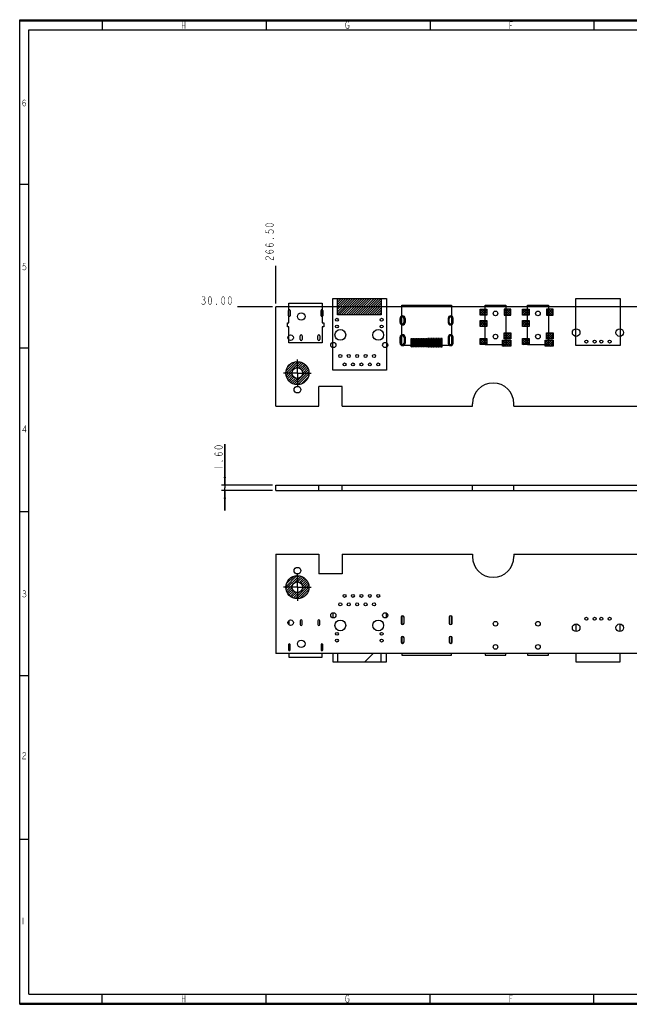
# Model space of a CAD drawing. Header units: millimetres. Extents: x 0 to 420, y 0 to 297.
# Tile 1 of 12: x 0 to 184, y 0 to 297. Entities that reach past the tile are written whole.
import ezdxf

# ---------------------------------------------------------------- set-up
doc = ezdxf.new("R2010")
doc.units = ezdxf.units.MM
doc.header["$LTSCALE"] = 23.1
doc.linetypes.add('CENTER', pattern=[0.6, 0.375, -0.075, 0.075, -0.075])
doc.layers.get('0').update_dxf_attribs({"linetype": 'CONTINUOUS'})
doc.layers.add('02___PRT_ALL_AXES', color=7, linetype='CONTINUOUS')
doc.layers.add('03___PRT_ALL_CURVES', color=7, linetype='CONTINUOUS')
doc.styles.get("Standard").update_dxf_attribs({"font": 'txt', "width": 0.8})
doc.dimstyles.new('DIMSTYLE_1', dxfattribs={"dimtxt": 2.5, "dimasz": 2.5, "dimexe": 1, "dimexo": 1, "dimtad": 1, "dimzin": 0, "dimdsep": 46, "dimtxsty": 'STANDARD', "dimblk": '_FILLED', "dimblk1": '_FILLED', "dimblk2": '_FILLED', "dimcen": 0.09, "dimadec": 0, "dimazin": 0, "dimtp": 0.01, "dimtm": 0.01, "dimtfac": 1, "dimtofl": 0, "dimtmove": 0, "dimatfit": 3, "dimldrblk": '_FILLED', "dimfxl": 1, "dimtolj": 1, "dimtzin": 0, "dimarcsym": 0})
doc.dimstyles.new('DIMSTYLE_2', dxfattribs={"dimtxt": 2.5, "dimasz": 2.5, "dimexe": 1, "dimexo": 1, "dimtad": 0, "dimtih": 1, "dimtoh": 1, "dimzin": 0, "dimdsep": 46, "dimtxsty": 'STANDARD', "dimblk": '_FILLED', "dimblk1": '_FILLED', "dimblk2": '_FILLED', "dimcen": 0.09, "dimadec": 0, "dimazin": 0, "dimtp": 0.01, "dimtm": 0.01, "dimtfac": 1, "dimtofl": 0, "dimtmove": 0, "dimatfit": 3, "dimldrblk": '_FILLED', "dimfxl": 1, "dimtolj": 1, "dimtzin": 0, "dimarcsym": 0})

# ---------------------------------------------------------------- blocks, each defined once
blk = doc.blocks.new('_FILLED')
at = {"color": 0, "linetype": 'BYBLOCK'}
blk.add_solid([(0, 0), (-1, 0.14), (-1, -0.14)], dxfattribs=at)
blk = doc.blocks.new('*D0')
at = {"color": 2, "linetype": 'CONTINUOUS'}
for p, q in [((61.81, 156.58), (61.81, 169)), ((61.81, 169), (61.81, 155.78)), ((76.17, 156.58), (60.81, 156.58)), ((76.17, 154.98), (60.81, 154.98)), ((61.81, 148.98), (61.81, 155.78)), ((61.81, 154.98), (61.81, 148.98))]:
    blk.add_line(p, q, dxfattribs=at)
at = {"color": 2, "linetype": 'CONTINUOUS', "xscale": 2.5, "yscale": 2.5, "zscale": 2.5}
for p, rotation in [((61.81, 156.58), 270), ((61.81, 154.98), 90)]:
    blk.add_blockref('_FILLED', p, dxfattribs=dict(at, rotation=rotation))
blk = doc.blocks.new('*D3')
at = {"color": 2, "linetype": 'CONTINUOUS'}
blk.add_line((77.17, 211.4), (77.17, 222.79), dxfattribs=at)
blk = doc.blocks.new('*D14')
at = {"color": 2, "linetype": 'CONTINUOUS'}
blk.add_line((76.17, 210.4), (65.58, 210.4), dxfattribs=at)

msp = doc.modelspace()

# ---------------------------------------------------------------- linework, layer by layer
at = {"color": 7, "linetype": 'CONTINUOUS', "true_color": 0xf5f5f5}
for p, q in [((0, 0), (0, 297)), ((0, 297), (420, 297)), ((0.038, 0.358), (0.038, 296.671)), ((0.038, 296.671), (419.978, 296.671)), ((24.894, 296.671), (24.894, 293.928)), ((74.279, 296.671), (74.279, 293.928)), ((123.665, 296.671), (123.665, 293.928)), ((173.05, 296.671), (173.05, 293.928)), ((2.782, 3.102), (2.782, 293.928)), ((2.782, 293.928), (417.234, 293.928)), ((2.782, 247.286), (0.038, 247.286)), ((2.782, 197.9), (0.038, 197.9)), ((2.782, 148.515), (0.038, 148.515)), ((2.782, 99.129), (0.038, 99.129)), ((2.782, 49.743), (0.038, 49.743)), ((2.782, 3.102), (417.234, 3.102)), ((24.894, 0.358), (24.894, 3.102)), ((74.279, 0.358), (74.279, 3.102)), ((123.665, 0.358), (123.665, 3.102)), ((173.05, 0.358), (173.05, 3.102)), ((0, 0), (420, 0)), ((0.038, 0.358), (419.978, 0.358))]:
    msp.add_line(p, q, dxfattribs=at)
at = {"color": 4, "linetype": 'CONTINUOUS'}
for p, q in [((95.713, 208.003), (95.713, 212.903)), ((95.713, 212.903), (108.933, 212.903)), ((108.933, 212.903), (108.933, 208.003)), ((108.933, 208.003), (95.713, 208.003)), ((138.773, 207.903), (138.773, 209.703)), ((138.773, 209.703), (140.773, 209.703)), ((140.773, 207.903), (138.773, 207.903)), ((140.773, 209.703), (140.773, 207.903)), ((145.973, 209.703), (145.973, 207.903)), ((147.973, 209.703), (145.973, 209.703)), ((145.973, 207.903), (147.973, 207.903)), ((147.973, 207.903), (147.973, 209.703)), ((151.553, 207.903), (151.553, 209.703)), ((151.553, 209.703), (153.553, 209.703)), ((153.553, 207.903), (151.553, 207.903)), ((153.553, 209.703), (153.553, 207.903)), ((158.753, 209.703), (158.753, 207.903)), ((160.753, 209.703), (158.753, 209.703)), ((158.753, 207.903), (160.753, 207.903)), ((160.753, 207.903), (160.753, 209.703)), ((114.623, 205.693), (114.623, 206.893)), ((114.923, 205.693), (114.923, 206.893)), ((115.823, 205.693), (115.823, 206.893)), ((116.123, 206.893), (116.123, 205.693)), ((129.123, 206.893), (129.123, 205.693)), ((129.423, 205.693), (129.423, 206.893)), ((130.323, 206.893), (130.323, 205.693)), ((130.623, 205.693), (130.623, 206.893)), ((138.773, 204.503), (138.773, 206.303)), ((138.773, 206.303), (140.773, 206.303)), ((140.773, 206.303), (140.773, 204.503)), ((151.553, 204.503), (151.553, 206.303)), ((151.553, 206.303), (153.553, 206.303)), ((153.553, 206.303), (153.553, 204.503)), ((140.773, 204.503), (138.773, 204.503)), ((145.973, 200.703), (145.973, 202.503)), ((145.973, 202.503), (147.973, 202.503)), ((147.973, 202.503), (147.973, 200.703)), ((153.553, 204.503), (151.553, 204.503)), ((158.753, 200.703), (158.753, 202.503)), ((158.753, 202.503), (160.753, 202.503)), ((160.753, 202.503), (160.753, 200.703)), ((114.623, 199.433), (114.623, 201.233)), ((114.923, 199.433), (114.923, 201.233)), ((115.823, 201.233), (115.823, 199.433)), ((116.123, 201.233), (116.123, 199.433)), ((117.983, 198.273), (117.983, 200.873)), ((117.983, 200.873), (118.263, 200.873)), ((118.263, 200.873), (118.263, 198.273)), ((118.483, 198.273), (118.483, 200.873)), ((118.483, 200.873), (118.763, 200.873)), ((118.763, 200.873), (118.763, 198.273)), ((118.983, 198.273), (118.983, 200.873)), ((118.983, 200.873), (119.263, 200.873)), ((119.263, 200.873), (119.263, 198.273)), ((119.483, 198.273), (119.483, 200.873)), ((119.483, 200.873), (119.763, 200.873)), ((119.763, 200.873), (119.763, 198.273)), ((119.983, 198.273), (119.983, 200.873)), ((119.983, 200.873), (120.263, 200.873)), ((120.263, 200.873), (120.263, 198.273)), ((120.483, 198.273), (120.483, 200.873)), ((120.483, 200.873), (120.763, 200.873)), ((120.763, 200.873), (120.763, 198.273)), ((120.983, 198.273), (120.983, 200.873)), ((120.983, 200.873), (121.263, 200.873)), ((121.263, 200.873), (121.263, 198.273)), ((121.483, 198.273), (121.483, 200.873)), ((121.483, 200.873), (121.763, 200.873)), ((121.763, 200.873), (121.763, 198.273)), ((121.983, 198.273), (121.983, 200.873)), ((121.983, 200.873), (122.263, 200.873)), ((122.263, 200.873), (122.263, 198.273)), ((122.483, 198.273), (122.483, 200.873)), ((122.483, 200.873), (122.763, 200.873)), ((122.763, 200.873), (122.763, 198.273)), ((122.983, 200.873), (122.983, 198.273)), ((123.263, 200.873), (122.983, 200.873)), ((123.263, 198.273), (123.263, 200.873)), ((123.483, 200.873), (123.483, 198.273)), ((123.763, 200.873), (123.483, 200.873)), ((123.763, 198.273), (123.763, 200.873)), ((123.983, 200.873), (123.983, 198.273)), ((124.263, 200.873), (123.983, 200.873)), ((124.263, 198.273), (124.263, 200.873)), ((124.483, 200.873), (124.483, 198.273)), ((124.763, 200.873), (124.483, 200.873)), ((124.763, 198.273), (124.763, 200.873)), ((124.983, 200.873), (124.983, 198.273)), ((125.263, 200.873), (124.983, 200.873)), ((125.263, 198.273), (125.263, 200.873)), ((125.483, 200.873), (125.483, 198.273)), ((125.763, 200.873), (125.483, 200.873)), ((125.763, 198.273), (125.763, 200.873)), ((125.983, 200.873), (125.983, 198.273)), ((126.263, 200.873), (125.983, 200.873)), ((126.263, 198.273), (126.263, 200.873)), ((126.483, 200.873), (126.483, 198.273)), ((126.763, 200.873), (126.483, 200.873)), ((126.763, 198.273), (126.763, 200.873)), ((126.983, 200.873), (126.983, 198.273)), ((127.263, 200.873), (126.983, 200.873)), ((127.263, 198.273), (127.263, 200.873)), ((129.123, 201.233), (129.123, 199.433)), ((129.423, 201.233), (129.423, 199.433)), ((130.323, 199.433), (130.323, 201.233)), ((130.623, 199.433), (130.623, 201.233)), ((138.773, 199.003), (138.773, 200.803)), ((138.773, 200.803), (140.773, 200.803)), ((140.773, 199.003), (138.773, 199.003)), ((140.773, 200.803), (140.773, 199.003)), ((145.523, 198.503), (145.523, 200.303)), ((145.523, 200.303), (147.973, 200.303)), ((147.973, 200.703), (145.973, 200.703)), ((147.973, 200.303), (147.973, 198.503)), ((151.553, 199.003), (151.553, 200.803)), ((151.553, 200.803), (153.553, 200.803)), ((153.553, 199.003), (151.553, 199.003)), ((153.553, 200.803), (153.553, 199.003)), ((158.303, 198.503), (158.303, 200.303)), ((158.303, 200.303), (160.753, 200.303)), ((160.753, 200.703), (158.753, 200.703)), ((160.753, 200.303), (160.753, 198.503)), ((118.263, 198.273), (117.983, 198.273)), ((118.763, 198.273), (118.483, 198.273)), ((119.263, 198.273), (118.983, 198.273)), ((119.763, 198.273), (119.483, 198.273)), ((120.263, 198.273), (119.983, 198.273)), ((120.763, 198.273), (120.483, 198.273)), ((121.263, 198.273), (120.983, 198.273)), ((121.763, 198.273), (121.483, 198.273)), ((122.263, 198.273), (121.983, 198.273)), ((122.763, 198.273), (122.483, 198.273)), ((122.983, 198.273), (123.263, 198.273)), ((123.483, 198.273), (123.763, 198.273)), ((123.983, 198.273), (124.263, 198.273)), ((124.483, 198.273), (124.763, 198.273)), ((124.983, 198.273), (125.263, 198.273)), ((125.483, 198.273), (125.763, 198.273)), ((125.983, 198.273), (126.263, 198.273)), ((126.483, 198.273), (126.763, 198.273)), ((126.983, 198.273), (127.263, 198.273)), ((147.973, 198.503), (145.523, 198.503)), ((160.753, 198.503), (158.303, 198.503)), ((95.713, 105.804), (95.713, 103.304)), ((108.933, 103.304), (108.933, 105.804)), ((95.713, 103.304), (108.933, 103.304))]:
    msp.add_line(p, q, dxfattribs=at)
at = {"color": 2, "linetype": 'CONTINUOUS'}
for p, q in [((95.713, 212.461), (96.155, 212.903)), ((95.713, 211.754), (96.863, 212.903)), ((95.713, 211.047), (97.57, 212.903)), ((95.713, 210.34), (98.277, 212.903)), ((95.713, 209.633), (98.984, 212.903)), ((95.713, 208.926), (99.691, 212.903)), ((95.713, 208.218), (100.398, 212.903)), ((96.205, 208.003), (101.105, 212.903)), ((96.912, 208.003), (101.812, 212.903)), ((97.619, 208.003), (102.519, 212.903)), ((98.326, 208.003), (103.226, 212.903)), ((99.034, 208.003), (103.934, 212.903)), ((99.741, 208.003), (104.641, 212.903)), ((100.448, 208.003), (105.348, 212.903)), ((101.155, 208.003), (106.055, 212.903)), ((101.862, 208.003), (106.762, 212.903)), ((102.569, 208.003), (107.469, 212.903)), ((103.276, 208.003), (108.176, 212.903)), ((103.983, 208.003), (108.883, 212.903)), ((104.69, 208.003), (108.933, 212.246)), ((105.398, 208.003), (108.933, 211.539)), ((106.105, 208.003), (108.933, 210.832)), ((106.812, 208.003), (108.933, 210.125)), ((107.519, 208.003), (108.933, 209.418)), ((108.226, 208.003), (108.933, 208.711)), ((138.773, 209.102), (139.374, 209.703)), ((138.773, 208.395), (140.081, 209.703)), ((138.773, 209.118), (139.987, 207.903)), ((138.773, 208.411), (139.28, 207.903)), ((138.894, 209.703), (140.694, 207.903)), ((138.988, 207.903), (140.773, 209.688)), ((139.601, 209.703), (140.773, 208.532)), ((139.695, 207.903), (140.773, 208.981)), ((140.309, 209.703), (140.773, 209.239)), ((140.403, 207.903), (140.773, 208.274)), ((145.973, 209.231), (146.445, 209.703)), ((145.973, 208.524), (147.152, 209.703)), ((145.973, 209.696), (147.765, 207.903)), ((145.973, 208.989), (147.058, 207.903)), ((145.973, 208.282), (146.351, 207.903)), ((146.059, 207.903), (147.859, 209.703)), ((146.673, 209.703), (147.973, 208.403)), ((146.766, 207.903), (147.973, 209.11)), ((147.38, 209.703), (147.973, 209.11)), ((147.474, 207.903), (147.973, 208.403)), ((151.553, 209.155), (152.102, 209.703)), ((151.553, 208.447), (152.809, 209.703)), ((151.553, 209.066), (152.715, 207.903)), ((151.553, 208.358), (152.008, 207.903)), ((151.622, 209.703), (153.422, 207.903)), ((151.716, 207.903), (153.516, 209.703)), ((152.329, 209.703), (153.553, 208.48)), ((152.423, 207.903), (153.553, 209.033)), ((153.037, 209.703), (153.553, 209.187)), ((153.13, 207.903), (153.553, 208.326)), ((158.753, 209.283), (159.173, 209.703)), ((158.753, 208.576), (159.88, 209.703)), ((158.753, 209.644), (160.493, 207.903)), ((158.753, 208.937), (159.786, 207.903)), ((158.753, 208.23), (159.079, 207.903)), ((158.787, 207.903), (160.587, 209.703)), ((159.4, 209.703), (160.753, 208.351)), ((159.494, 207.903), (160.753, 209.162)), ((160.108, 209.703), (160.753, 209.058)), ((160.201, 207.903), (160.753, 208.455)), ((114.623, 206.505), (114.923, 206.805)), ((114.623, 205.797), (114.923, 206.097)), ((114.774, 205.242), (114.99, 205.457)), ((115.203, 204.963), (115.502, 205.262)), ((115.455, 207.336), (115.691, 207.573)), ((115.804, 205.564), (116.123, 205.883)), ((115.813, 206.987), (116.047, 207.222)), ((115.823, 206.29), (116.123, 206.59)), ((129.123, 206.862), (129.904, 207.643)), ((129.123, 206.155), (129.423, 206.455)), ((129.154, 205.479), (129.423, 205.748)), ((129.454, 205.072), (129.673, 205.291)), ((130.055, 204.966), (130.601, 205.512)), ((130.185, 207.217), (130.397, 207.43)), ((130.323, 206.648), (130.621, 206.946)), ((130.323, 205.941), (130.623, 206.241)), ((138.773, 206.274), (138.803, 206.303)), ((138.773, 205.567), (139.51, 206.303)), ((138.773, 204.86), (140.217, 206.303)), ((138.773, 206.289), (140.559, 204.503)), ((138.773, 205.582), (139.852, 204.503)), ((139.124, 204.503), (140.773, 206.153)), ((139.466, 206.303), (140.773, 204.996)), ((139.831, 204.503), (140.773, 205.446)), ((140.173, 206.303), (140.773, 205.703)), ((151.553, 205.619), (152.238, 206.303)), ((151.553, 204.912), (152.945, 206.303)), ((151.553, 206.237), (153.287, 204.503)), ((151.553, 205.53), (152.58, 204.503)), ((151.852, 204.503), (153.553, 206.205)), ((152.194, 206.303), (153.553, 204.944)), ((152.559, 204.503), (153.553, 205.498)), ((152.901, 206.303), (153.553, 205.651)), ((129.123, 201.206), (129.9, 201.983)), ((138.773, 204.875), (139.145, 204.503)), ((140.538, 204.503), (140.773, 204.738)), ((145.973, 202.16), (146.316, 202.503)), ((145.973, 201.453), (147.023, 202.503)), ((145.973, 200.746), (147.73, 202.503)), ((146.094, 202.503), (147.894, 200.703)), ((146.638, 200.703), (147.973, 202.039)), ((146.801, 202.503), (147.973, 201.332)), ((147.509, 202.503), (147.973, 202.039)), ((151.553, 204.823), (151.873, 204.503)), ((153.266, 204.503), (153.553, 204.791)), ((158.753, 202.212), (159.044, 202.503)), ((158.753, 201.505), (159.751, 202.503)), ((158.753, 200.798), (160.458, 202.503)), ((158.822, 202.503), (160.622, 200.703)), ((159.365, 200.703), (160.753, 202.091)), ((159.529, 202.503), (160.753, 201.28)), ((160.237, 202.503), (160.753, 201.987)), ((114.623, 200.848), (114.923, 201.148)), ((114.623, 200.141), (114.923, 200.441)), ((114.623, 199.433), (114.923, 199.733)), ((114.822, 198.925), (115.034, 199.137)), ((115.292, 198.688), (116.123, 199.519)), ((115.452, 201.676), (115.689, 201.914)), ((115.813, 201.33), (116.046, 201.564)), ((115.823, 200.633), (116.123, 200.933)), ((115.823, 199.926), (116.123, 200.226)), ((117.983, 200.873), (118.263, 200.593)), ((117.983, 200.166), (118.263, 200.446)), ((117.983, 200.166), (118.263, 199.886)), ((117.983, 199.459), (118.263, 199.739)), ((117.983, 199.459), (118.263, 199.179)), ((117.983, 198.752), (118.263, 199.032)), ((118.483, 200.666), (118.69, 200.873)), ((118.483, 200.373), (118.763, 200.093)), ((118.483, 199.959), (118.763, 200.239)), ((118.483, 199.666), (118.763, 199.386)), ((118.483, 199.252), (118.763, 199.532)), ((118.69, 200.873), (118.763, 200.801)), ((118.983, 200.459), (119.263, 200.739)), ((118.983, 200.581), (119.263, 200.301)), ((118.983, 199.752), (119.263, 200.032)), ((118.983, 199.873), (119.263, 199.593)), ((118.983, 199.045), (119.263, 199.325)), ((118.983, 199.166), (119.263, 198.886)), ((119.483, 200.788), (119.763, 200.508)), ((119.483, 200.252), (119.763, 200.532)), ((119.483, 200.081), (119.763, 199.801)), ((119.483, 199.545), (119.763, 199.825)), ((119.483, 199.373), (119.763, 199.093)), ((119.483, 198.838), (119.763, 199.118)), ((119.983, 200.752), (120.104, 200.873)), ((119.983, 200.045), (120.263, 200.325)), ((119.983, 200.288), (120.263, 200.008)), ((119.983, 199.338), (120.263, 199.618)), ((119.983, 199.581), (120.263, 199.301)), ((120.104, 200.873), (120.263, 200.715)), ((120.483, 200.545), (120.763, 200.825)), ((120.483, 200.495), (120.763, 200.215)), ((120.483, 199.838), (120.763, 200.118)), ((120.483, 199.788), (120.763, 199.508)), ((120.483, 199.131), (120.763, 199.411)), ((120.483, 199.081), (120.763, 198.801)), ((120.983, 200.702), (121.263, 200.422)), ((120.983, 200.338), (121.263, 200.618)), ((120.983, 199.995), (121.263, 199.715)), ((120.983, 199.631), (121.263, 199.911)), ((120.983, 199.288), (121.263, 199.008)), ((120.983, 198.924), (121.263, 199.204)), ((121.483, 200.838), (121.519, 200.873)), ((121.483, 200.131), (121.763, 200.411)), ((121.483, 200.202), (121.763, 199.922)), ((121.483, 199.424), (121.763, 199.704)), ((121.483, 199.495), (121.763, 199.215)), ((121.483, 198.717), (121.763, 198.997)), ((121.519, 200.873), (121.763, 200.629)), ((121.983, 200.631), (122.226, 200.873)), ((121.983, 200.409), (122.263, 200.129)), ((121.983, 199.924), (122.263, 200.204)), ((121.983, 199.702), (122.263, 199.422)), ((121.983, 199.217), (122.263, 199.497)), ((121.983, 198.995), (122.263, 198.715)), ((122.226, 200.873), (122.263, 200.836)), ((122.483, 200.424), (122.763, 200.704)), ((122.483, 200.616), (122.763, 200.336)), ((122.483, 199.717), (122.763, 199.997)), ((122.483, 199.909), (122.763, 199.629)), ((122.483, 199.009), (122.763, 199.289)), ((122.483, 199.202), (122.763, 198.922)), ((122.983, 200.823), (123.263, 200.543)), ((122.983, 200.217), (123.263, 200.497)), ((122.983, 200.116), (123.263, 199.836)), ((122.983, 199.509), (123.263, 199.789)), ((122.983, 199.409), (123.263, 199.129)), ((122.983, 198.802), (123.263, 199.082)), ((123.483, 200.717), (123.64, 200.873)), ((123.483, 200.323), (123.763, 200.043)), ((123.483, 200.009), (123.763, 200.289)), ((123.483, 199.616), (123.763, 199.336)), ((123.483, 199.302), (123.763, 199.582)), ((123.64, 200.873), (123.763, 200.75)), ((123.983, 200.509), (124.263, 200.789)), ((123.983, 200.53), (124.263, 200.25)), ((123.983, 199.802), (124.263, 200.082)), ((123.983, 199.823), (124.263, 199.543)), ((123.983, 199.095), (124.263, 199.375)), ((123.983, 199.116), (124.263, 198.836)), ((124.483, 200.737), (124.763, 200.457)), ((124.483, 200.302), (124.763, 200.582)), ((124.483, 200.03), (124.763, 199.75)), ((124.483, 199.595), (124.763, 199.875)), ((124.483, 199.323), (124.763, 199.043)), ((124.483, 198.888), (124.763, 199.168)), ((124.983, 200.802), (125.054, 200.873)), ((124.983, 200.095), (125.263, 200.375)), ((124.983, 200.237), (125.263, 199.957)), ((124.983, 199.388), (125.263, 199.668)), ((124.983, 199.53), (125.263, 199.25)), ((125.054, 200.873), (125.263, 200.665)), ((125.483, 200.595), (125.761, 200.873)), ((125.483, 200.445), (125.763, 200.165)), ((125.483, 199.888), (125.763, 200.168)), ((125.483, 199.737), (125.763, 199.457)), ((125.483, 199.181), (125.763, 199.461)), ((125.483, 199.03), (125.763, 198.75)), ((125.761, 200.873), (125.763, 200.872)), ((125.983, 200.388), (126.263, 200.668)), ((125.983, 200.652), (126.263, 200.372)), ((125.983, 199.681), (126.263, 199.961)), ((125.983, 199.945), (126.263, 199.665)), ((125.983, 198.974), (126.263, 199.254)), ((125.983, 199.237), (126.263, 198.957)), ((126.483, 200.859), (126.763, 200.579)), ((126.483, 200.181), (126.763, 200.461)), ((126.483, 200.152), (126.763, 199.872)), ((126.483, 199.474), (126.763, 199.754)), ((126.483, 199.445), (126.763, 199.165)), ((126.483, 198.767), (126.763, 199.047)), ((126.983, 200.681), (127.175, 200.873)), ((126.983, 200.359), (127.263, 200.079)), ((126.983, 199.974), (127.263, 200.254)), ((126.983, 199.652), (127.263, 199.372)), ((126.983, 199.267), (127.263, 199.547)), ((127.175, 200.873), (127.263, 200.786)), ((129.123, 200.498), (129.423, 200.798)), ((129.123, 199.791), (129.423, 200.091)), ((129.182, 199.143), (129.426, 199.387)), ((129.519, 198.773), (129.747, 199.001)), ((130.184, 201.559), (130.396, 201.771)), ((130.223, 198.77), (130.536, 199.083)), ((130.323, 200.991), (130.621, 201.289)), ((130.323, 200.284), (130.623, 200.584)), ((130.323, 199.577), (130.623, 199.877)), ((138.773, 200.617), (138.959, 200.803)), ((138.773, 199.91), (139.666, 200.803)), ((138.773, 199.203), (140.374, 200.803)), ((138.773, 200.632), (140.402, 199.003)), ((138.773, 199.925), (139.695, 199.003)), ((138.773, 199.218), (138.988, 199.003)), ((139.281, 199.003), (140.773, 200.496)), ((139.309, 200.803), (140.773, 199.339)), ((139.988, 199.003), (140.773, 199.789)), ((140.016, 200.803), (140.773, 200.047)), ((140.695, 199.003), (140.773, 199.082)), ((140.723, 200.803), (140.773, 200.754)), ((145.523, 200.296), (145.53, 200.303)), ((145.523, 199.589), (146.238, 200.303)), ((145.523, 198.882), (146.945, 200.303)), ((145.523, 200.246), (147.266, 198.503)), ((145.523, 199.539), (146.559, 198.503)), ((145.852, 198.503), (147.652, 200.303)), ((145.973, 201.918), (147.187, 200.703)), ((145.973, 201.211), (146.48, 200.703)), ((146.173, 200.303), (147.973, 198.503)), ((146.559, 198.503), (147.973, 199.918)), ((146.88, 200.303), (147.973, 199.211)), ((147.266, 198.503), (147.973, 199.211)), ((147.345, 200.703), (147.973, 201.332)), ((147.587, 200.303), (147.973, 199.918)), ((151.553, 200.669), (151.687, 200.803)), ((151.553, 199.962), (152.394, 200.803)), ((151.553, 199.255), (153.101, 200.803)), ((151.553, 200.58), (153.13, 199.003)), ((151.553, 199.873), (152.423, 199.003)), ((151.553, 199.166), (151.716, 199.003)), ((152.009, 199.003), (153.553, 200.548)), ((152.037, 200.803), (153.553, 199.287)), ((152.716, 199.003), (153.553, 199.841)), ((152.744, 200.803), (153.553, 199.995)), ((153.423, 199.003), (153.553, 199.134)), ((153.451, 200.803), (153.553, 200.702)), ((158.303, 199.641), (158.965, 200.303)), ((158.303, 198.934), (159.673, 200.303)), ((158.303, 200.194), (159.994, 198.503)), ((158.303, 199.487), (159.287, 198.503)), ((158.58, 198.503), (160.38, 200.303)), ((158.753, 201.866), (159.915, 200.703)), ((158.753, 201.158), (159.208, 200.703)), ((158.901, 200.303), (160.701, 198.503)), ((159.287, 198.503), (160.753, 199.97)), ((159.608, 200.303), (160.753, 199.158)), ((159.994, 198.503), (160.753, 199.263)), ((160.073, 200.703), (160.753, 201.384)), ((160.315, 200.303), (160.753, 199.866)), ((117.983, 198.752), (118.263, 198.472)), ((118.211, 198.273), (118.263, 198.325)), ((118.483, 198.959), (118.763, 198.679)), ((118.483, 198.545), (118.763, 198.825)), ((118.983, 198.338), (119.263, 198.618)), ((118.983, 198.459), (119.169, 198.273)), ((119.483, 198.666), (119.763, 198.386)), ((119.626, 198.273), (119.763, 198.411)), ((119.983, 198.631), (120.263, 198.911)), ((119.983, 198.873), (120.263, 198.593)), ((120.483, 198.424), (120.763, 198.704)), ((120.483, 198.373), (120.583, 198.273)), ((120.983, 198.581), (121.263, 198.301)), ((121.04, 198.273), (121.263, 198.497)), ((121.483, 198.788), (121.763, 198.508)), ((121.747, 198.273), (121.763, 198.289)), ((121.983, 198.509), (122.263, 198.789)), ((121.983, 198.288), (121.997, 198.273)), ((122.483, 198.302), (122.763, 198.582)), ((122.483, 198.495), (122.704, 198.273)), ((122.983, 198.702), (123.263, 198.422)), ((123.161, 198.273), (123.263, 198.375)), ((123.483, 198.909), (123.763, 198.629)), ((123.483, 198.595), (123.763, 198.875)), ((123.983, 198.388), (124.263, 198.668)), ((123.983, 198.409), (124.119, 198.273)), ((124.483, 198.616), (124.763, 198.336)), ((124.575, 198.273), (124.763, 198.461)), ((124.983, 198.681), (125.263, 198.961)), ((124.983, 198.823), (125.263, 198.543)), ((125.483, 198.474), (125.763, 198.754)), ((125.483, 198.323), (125.533, 198.273)), ((125.983, 198.53), (126.24, 198.273)), ((125.99, 198.273), (126.263, 198.547)), ((126.483, 198.737), (126.763, 198.457)), ((126.697, 198.273), (126.763, 198.34)), ((126.983, 198.945), (127.263, 198.665)), ((126.983, 198.56), (127.263, 198.84)), ((145.523, 198.832), (145.852, 198.503)), ((158.303, 198.78), (158.58, 198.503)), ((160.701, 198.503), (160.753, 198.556)), ((80.176, 190.257), (83.819, 193.9)), ((80.227, 191.015), (83.061, 193.85)), ((80.259, 189.633), (84.443, 193.818)), ((80.621, 192.116), (81.96, 193.456)), ((83.29, 191.957), (84.982, 193.649)), ((84.008, 191.968), (85.456, 193.415)), ((84.513, 191.765), (85.873, 193.126)), ((80.427, 189.094), (82.12, 190.787)), ((82.636, 187.061), (87.016, 191.44)), ((83.216, 186.933), (87.143, 190.86)), ((83.901, 186.911), (87.166, 190.176)), ((84.893, 191.439), (86.239, 192.784)), ((85.159, 190.997), (86.553, 192.392)), ((85.273, 190.405), (86.815, 191.946)), ((80.661, 188.621), (82.109, 190.068)), ((80.951, 188.204), (82.311, 189.564)), ((81.292, 187.838), (82.638, 189.183)), ((81.685, 187.523), (83.079, 188.918)), ((82.13, 187.262), (83.672, 188.803)), ((84.78, 187.083), (86.993, 189.296)), ((80.176, 125.947), (83.53, 129.301)), ((80.213, 125.277), (84.2, 129.264)), ((80.316, 126.794), (82.683, 129.161)), ((82.763, 127.12), (84.771, 129.127)), ((83.752, 127.402), (85.269, 128.918)), ((84.323, 127.265), (85.709, 128.651)), ((84.751, 126.986), (86.095, 128.33)), ((85.065, 126.593), (86.431, 127.959)), ((80.35, 124.706), (82.357, 126.713)), ((80.558, 124.207), (82.075, 125.724)), ((80.826, 123.768), (82.211, 125.153)), ((82.969, 122.375), (87.101, 126.508)), ((83.605, 122.304), (87.172, 125.872)), ((84.384, 122.377), (87.1, 125.093)), ((85.194, 125.308), (86.942, 127.055)), ((85.25, 126.071), (86.715, 127.535)), ((81.146, 123.382), (82.491, 124.726)), ((81.518, 123.046), (82.884, 124.412)), ((81.941, 122.762), (83.405, 124.226)), ((82.421, 122.535), (84.168, 124.282)), ((85.589, 122.875), (86.602, 123.887)), ((104.033, 103.304), (106.533, 105.804))]:
    msp.add_line(p, q, dxfattribs=at)
at = {"color": 7, "linetype": 'CONTINUOUS'}
for p, q in [((77.173, 180.403), (77.173, 210.403)), ((208.673, 210.403), (77.173, 210.403)), ((80.993, 207.713), (80.993, 209.263)), ((81.493, 209.263), (81.493, 207.713)), ((90.793, 207.713), (90.793, 209.263)), ((91.293, 209.263), (91.293, 207.713)), ((84.543, 200.533), (84.543, 201.623)), ((85.143, 201.623), (85.143, 200.533)), ((89.843, 200.533), (89.843, 201.623)), ((90.443, 201.623), (90.443, 200.533)), ((77.173, 180.403), (90.173, 180.403)), ((77.173, 154.977), (77.173, 156.577)), ((77.173, 156.577), (90.173, 156.577)), ((77.173, 154.977), (90.173, 154.977)), ((77.173, 135.804), (77.173, 105.804)), ((77.173, 135.804), (90.173, 135.804)), ((114.923, 116.774), (114.923, 114.974)), ((115.823, 114.974), (115.823, 116.774)), ((129.423, 116.774), (129.423, 114.974)), ((130.323, 114.974), (130.323, 116.774)), ((84.543, 115.674), (84.543, 114.584)), ((85.143, 114.584), (85.143, 115.674)), ((89.843, 115.674), (89.843, 114.584)), ((90.443, 114.584), (90.443, 115.674)), ((114.923, 110.514), (114.923, 109.314)), ((115.823, 109.314), (115.823, 110.514)), ((129.423, 110.514), (129.423, 109.314)), ((130.323, 109.314), (130.323, 110.514)), ((80.993, 108.494), (80.993, 106.944)), ((81.493, 106.944), (81.493, 108.494)), ((90.793, 108.494), (90.793, 106.944)), ((91.293, 106.944), (91.293, 108.494)), ((208.673, 105.804), (77.173, 105.804))]:
    msp.add_line(p, q, dxfattribs=at)
at = {"color": 7, "linetype": 'CONTINUOUS', "true_color": 0xf5f5f5, "const_width": 0.15}
for points in [[(48.945, 296.467), (48.945, 294.272)], [(48.945, 295.37), (49.823, 295.37)], [(49.823, 296.467), (49.823, 294.272)], [(98.769, 295.37), (99.208, 295.37), (99.208, 294.638), (99.099, 294.455), (98.879, 294.272), (98.66, 294.272), (98.44, 294.455), (98.33, 294.638), (98.221, 294.821), (98.111, 295.37), (98.221, 295.918), (98.33, 296.101), (98.44, 296.284), (98.66, 296.467), (98.879, 296.467), (99.099, 296.284), (99.208, 296.101)], [(147.716, 294.188), (147.716, 296.383), (148.594, 296.383)], [(147.716, 295.286), (148.265, 295.286)], [(0.848, 271.539), (0.972, 271.869), (1.342, 272.033), (1.712, 271.869), (1.836, 271.539), (1.712, 271.21), (1.589, 271.046), (1.342, 270.881), (1.095, 271.046), (0.972, 271.21), (0.848, 271.539), (0.848, 272.198), (0.972, 272.527), (1.095, 272.692), (1.342, 272.856), (1.589, 272.692), (1.712, 272.527)], [(1.836, 223.471), (1.095, 223.471), (0.972, 222.648), (1.218, 222.812), (1.465, 222.812), (1.712, 222.648), (1.836, 222.483), (1.959, 222.154), (1.836, 221.825), (1.712, 221.66), (1.465, 221.495), (1.218, 221.495), (0.972, 221.66), (0.848, 221.825)], [(1.712, 172.54), (1.712, 174.515), (0.848, 173.034), (1.959, 173.034)], [(0.972, 124.62), (1.218, 124.785), (1.465, 124.785), (1.712, 124.62), (1.836, 124.455), (1.836, 124.291), (1.712, 124.126), (1.465, 123.962), (1.712, 123.797), (1.836, 123.632), (1.959, 123.468), (1.959, 123.303), (1.836, 123.139), (1.712, 122.974), (1.465, 122.809), (1.218, 122.809), (0.972, 122.974), (0.848, 123.139)], [(1.218, 123.962), (1.465, 123.962)], [(0.88, 75.658), (1.003, 75.822), (1.25, 75.987), (1.497, 75.987), (1.744, 75.822), (1.867, 75.658), (1.867, 75.329), (1.744, 75.164), (1.497, 74.999), (1.25, 74.835), (1.003, 74.505), (0.88, 74.012), (1.867, 74.012)], [(0.966, 26.09), (0.966, 24.114)], [(48.945, 2.757), (48.945, 0.562)], [(48.945, 1.659), (49.823, 1.659)], [(49.823, 2.757), (49.823, 0.562)], [(98.769, 1.659), (99.208, 1.659), (99.208, 0.928), (99.099, 0.745), (98.879, 0.562), (98.66, 0.562), (98.44, 0.745), (98.33, 0.928), (98.221, 1.111), (98.111, 1.659), (98.221, 2.208), (98.33, 2.391), (98.44, 2.574), (98.66, 2.757), (98.879, 2.757), (99.099, 2.574), (99.208, 2.391)], [(147.716, 0.562), (147.716, 2.757), (148.594, 2.757)], [(147.716, 1.659), (148.265, 1.659)]]:
    msp.add_lwpolyline(points, dxfattribs=at)
at = {"color": 2, "linetype": 'CONTINUOUS', "const_width": 0.15}
for points in [[(76.548, 235.043), (76.34, 234.793), (76.131, 234.668), (75.715, 234.543), (74.881, 234.543), (74.465, 234.668), (74.256, 234.793), (74.048, 235.043), (74.256, 235.293), (74.465, 235.418), (74.881, 235.543), (75.715, 235.543), (76.131, 235.418), (76.34, 235.293), (76.548, 235.043)], [(74.048, 233.543), (74.048, 232.793), (75.09, 232.668), (74.881, 232.918), (74.881, 233.168), (75.09, 233.418), (75.298, 233.543), (75.715, 233.668), (76.131, 233.543), (76.34, 233.418), (76.548, 233.168), (76.548, 232.918), (76.34, 232.668), (76.131, 232.543)], [(75.715, 228.543), (75.298, 228.668), (75.09, 229.043), (75.298, 229.418), (75.715, 229.543), (76.131, 229.418), (76.34, 229.293), (76.548, 229.043), (76.34, 228.793), (76.131, 228.668), (75.715, 228.543), (74.881, 228.543), (74.465, 228.668), (74.256, 228.793), (74.048, 229.043), (74.256, 229.293), (74.465, 229.418)], [(76.548, 231.043), (76.548, 230.918), (76.34, 230.918), (76.548, 231.043)], [(75.715, 226.543), (75.298, 226.668), (75.09, 227.043), (75.298, 227.418), (75.715, 227.543), (76.131, 227.418), (76.34, 227.293), (76.548, 227.043), (76.34, 226.793), (76.131, 226.668), (75.715, 226.543), (74.881, 226.543), (74.465, 226.668), (74.256, 226.793), (74.048, 227.043), (74.256, 227.293), (74.465, 227.418)], [(74.465, 224.543), (74.256, 224.668), (74.048, 224.918), (74.048, 225.168), (74.256, 225.418), (74.465, 225.543), (74.881, 225.543), (75.09, 225.418)], [(75.09, 225.418), (75.506, 224.918), (75.923, 224.668), (76.548, 224.543), (76.548, 225.543)], [(55.955, 211.653), (55.705, 211.237), (55.455, 211.028), (55.205, 211.028), (54.955, 211.237), (54.83, 211.445)], [(54.955, 213.32), (55.205, 213.528), (55.455, 213.528), (55.705, 213.32), (55.83, 213.112), (55.83, 212.903), (55.705, 212.695), (55.455, 212.487), (55.705, 212.278)], [(55.205, 212.487), (55.455, 212.487)], [(55.705, 212.278), (55.955, 211.862), (55.955, 211.653)], [(57.33, 211.028), (57.08, 211.237), (56.955, 211.445), (56.83, 211.862), (56.83, 212.695), (56.955, 213.112), (57.08, 213.32), (57.33, 213.528), (57.58, 213.32), (57.705, 213.112), (57.83, 212.695), (57.83, 211.862), (57.705, 211.445), (57.58, 211.237), (57.33, 211.028)], [(59.33, 211.028), (59.205, 211.028), (59.205, 211.237), (59.33, 211.028)], [(61.33, 211.028), (61.08, 211.237), (60.955, 211.445), (60.83, 211.862), (60.83, 212.695), (60.955, 213.112), (61.08, 213.32), (61.33, 213.528), (61.58, 213.32), (61.705, 213.112), (61.83, 212.695), (61.83, 211.862), (61.705, 211.445), (61.58, 211.237), (61.33, 211.028)], [(63.33, 211.028), (63.08, 211.237), (62.955, 211.445), (62.83, 211.862), (62.83, 212.695), (62.955, 213.112), (63.08, 213.32), (63.33, 213.528), (63.58, 213.32), (63.705, 213.112), (63.83, 212.695), (63.83, 211.862), (63.705, 211.445), (63.58, 211.237), (63.33, 211.028)], [(61.183, 168.002), (60.975, 167.752), (60.766, 167.627), (60.35, 167.502), (59.516, 167.502), (59.1, 167.627), (58.891, 167.752), (58.683, 168.002), (58.891, 168.252), (59.1, 168.377), (59.516, 168.502), (60.35, 168.502), (60.766, 168.377), (60.975, 168.252), (61.183, 168.002)], [(60.35, 165.502), (59.933, 165.627), (59.725, 166.002), (59.933, 166.377), (60.35, 166.502), (60.766, 166.377), (60.975, 166.252), (61.183, 166.002), (60.975, 165.752), (60.766, 165.627), (60.35, 165.502), (59.516, 165.502), (59.1, 165.627), (58.891, 165.752), (58.683, 166.002), (58.891, 166.252), (59.1, 166.377)], [(61.183, 164.002), (61.183, 163.877), (60.975, 163.877), (61.183, 164.002)], [(58.683, 162.002), (61.183, 162.002)]]:
    msp.add_lwpolyline(points, dxfattribs=at)
at = {"color": 7, "linetype": 'CONTINUOUS'}
for centre, radius in [((84.843, 207.483), 1.13), ((143.373, 208.403), 0.7), ((156.153, 208.403), 0.7), ((95.588, 206.483), 0.445), ((109.058, 206.483), 0.445), ((96.608, 201.913), 1.625), ((95.588, 204.453), 0.445), ((108.038, 201.913), 1.625), ((109.058, 204.453), 0.445), ((143.373, 201.403), 0.7), ((156.153, 201.403), 0.7), ((167.683, 202.623), 1.15), ((180.823, 202.623), 1.15), ((81.643, 201.083), 0.84), ((94.508, 198.863), 0.785), ((110.138, 198.863), 0.785), ((170.753, 199.913), 0.46), ((173.253, 199.913), 0.46), ((175.253, 199.913), 0.46), ((177.753, 199.913), 0.46), ((96.608, 195.563), 0.445), ((97.878, 193.023), 0.445), ((99.148, 195.563), 0.445), ((100.418, 193.023), 0.445), ((101.688, 195.563), 0.445), ((102.958, 193.023), 0.445), ((104.228, 195.563), 0.445), ((105.498, 193.023), 0.445), ((106.768, 195.563), 0.445), ((108.038, 193.023), 0.445), ((97.878, 123.184), 0.445), ((100.418, 123.184), 0.445), ((102.958, 123.184), 0.445), ((105.498, 123.184), 0.445), ((108.038, 123.184), 0.445), ((96.608, 120.644), 0.445), ((99.148, 120.644), 0.445), ((101.688, 120.644), 0.445), ((104.228, 120.644), 0.445), ((106.768, 120.644), 0.445), ((81.643, 115.124), 0.84), ((94.508, 117.344), 0.785), ((96.608, 114.294), 1.625), ((108.038, 114.294), 1.625), ((110.138, 117.344), 0.785), ((170.753, 116.294), 0.46), ((173.253, 116.294), 0.46), ((175.253, 116.294), 0.46), ((177.753, 116.294), 0.46), ((143.373, 114.804), 0.7), ((156.153, 114.804), 0.7), ((167.683, 113.584), 1.15), ((180.823, 113.584), 1.15), ((95.588, 111.754), 0.445), ((95.588, 109.724), 0.445), ((109.058, 111.754), 0.445), ((109.058, 109.724), 0.445), ((84.843, 108.724), 1.13), ((143.373, 107.804), 0.7), ((156.153, 107.804), 0.7)]:
    msp.add_circle(centre, radius, dxfattribs=at)
at = {"color": 4, "linetype": 'CONTINUOUS'}
for centre, radius in [((83.673, 190.403), 3.5), ((83.673, 190.403), 1.6), ((83.673, 125.804), 3.5), ((83.673, 125.804), 1.6)]:
    msp.add_circle(centre, radius, dxfattribs=at)
at = {"color": 7, "linetype": 'CONTINUOUS'}
for centre, radius, start, end in [((81.243, 209.263), 0.25, 0, 180), ((91.043, 209.263), 0.25, 0, 180), ((81.243, 207.713), 0.25, 180, 360), ((91.043, 207.713), 0.25, 180, 360), ((84.843, 201.623), 0.3, 0, 180), ((84.843, 200.533), 0.3, 180, 360), ((90.143, 201.623), 0.3, 0, 180), ((90.143, 200.533), 0.3, 180, 360), ((84.843, 115.674), 0.3, 0, 180), ((90.143, 115.674), 0.3, 0, 180), ((115.373, 116.774), 0.45, 0, 180), ((129.873, 116.774), 0.45, 0, 180), ((84.843, 114.584), 0.3, 180, 360), ((90.143, 114.584), 0.3, 180, 360), ((115.373, 114.974), 0.45, 180, 360), ((129.873, 114.974), 0.45, 180, 360), ((115.373, 110.514), 0.45, 0, 180), ((129.873, 110.514), 0.45, 0, 180), ((81.243, 108.494), 0.25, 0, 180), ((81.243, 106.944), 0.25, 180, 360), ((91.043, 108.494), 0.25, 0, 180), ((91.043, 106.944), 0.25, 180, 360), ((115.373, 109.314), 0.45, 180, 360), ((129.873, 109.314), 0.45, 180, 360)]:
    msp.add_arc(centre, radius, start, end, dxfattribs=at)
at = {"color": 4, "linetype": 'CONTINUOUS'}
for centre, radius, start, end in [((115.373, 206.893), 0.75, 0, 180), ((115.373, 205.693), 0.75, 180, 360), ((115.373, 206.893), 0.45, 0, 180), ((115.373, 205.693), 0.45, 180, 360), ((129.873, 206.893), 0.75, 0, 180), ((129.873, 205.693), 0.75, 180, 360), ((129.873, 206.893), 0.45, 0, 180), ((129.873, 205.693), 0.45, 180, 360), ((115.373, 201.233), 0.75, 0, 180), ((129.873, 201.233), 0.75, 0, 180), ((115.373, 199.433), 0.75, 180, 360), ((115.373, 201.233), 0.45, 0, 180), ((115.373, 199.433), 0.45, 180, 360), ((129.873, 199.433), 0.75, 180, 360), ((129.873, 201.233), 0.45, 0, 180), ((129.873, 199.433), 0.45, 180, 360)]:
    msp.add_arc(centre, radius, start, end, dxfattribs=at)
at = {"layer": '02___PRT_ALL_AXES', "color": 7, "linetype": 'CENTER'}
for p, q in [((83.673, 190.403), (83.673, 194.543)), ((83.673, 190.403), (79.533, 190.403)), ((83.673, 190.403), (83.673, 186.263)), ((83.673, 190.403), (87.813, 190.403)), ((83.673, 125.804), (83.673, 129.944)), ((83.673, 125.804), (79.533, 125.804)), ((83.673, 125.804), (83.673, 121.664)), ((83.673, 125.804), (87.813, 125.804))]:
    msp.add_line(p, q, dxfattribs=at)
at = {"layer": '02___PRT_ALL_AXES', "color": 7, "linetype": 'CONTINUOUS'}
for p, q in [((90.173, 180.403), (90.173, 186.403)), ((97.173, 186.403), (90.173, 186.403)), ((97.173, 180.403), (97.173, 186.403)), ((97.173, 180.403), (136.423, 180.403)), ((136.423, 180.403), (136.423, 181.153)), ((148.923, 180.403), (148.923, 181.153)), ((148.923, 180.403), (254.423, 180.403)), ((90.173, 154.977), (90.173, 156.577)), ((90.173, 156.577), (343.673, 156.577)), ((90.173, 154.977), (343.673, 154.977)), ((97.173, 154.977), (97.173, 156.577)), ((136.423, 154.977), (136.423, 156.577)), ((148.923, 154.977), (148.923, 156.577)), ((90.173, 135.804), (90.173, 129.804)), ((97.173, 135.804), (97.173, 129.804)), ((97.173, 135.804), (136.423, 135.804)), ((136.423, 135.804), (136.423, 135.054)), ((148.923, 135.804), (148.923, 135.054)), ((148.923, 135.804), (254.423, 135.804)), ((97.173, 129.804), (90.173, 129.804))]:
    msp.add_line(p, q, dxfattribs=at)
for centre, radius in [((83.673, 190.403), 1.6), ((83.673, 185.403), 1), ((83.673, 130.804), 1), ((83.673, 125.804), 1.6)]:
    msp.add_circle(centre, radius, dxfattribs=at)
for centre, start, end in [((142.673, 181.153), 0, 180), ((142.673, 135.054), 180, 360)]:
    msp.add_arc(centre, 6.25, start, end, dxfattribs=at)
at = {"layer": '03___PRT_ALL_CURVES', "color": 4, "linetype": 'CONTINUOUS'}
for p, q in [((81.143, 205.583), (81.143, 211.483)), ((81.143, 211.483), (91.143, 211.483)), ((91.143, 211.483), (91.143, 205.583)), ((94.389, 191.313), (94.389, 212.903)), ((94.389, 212.903), (110.514, 212.903)), ((110.514, 212.903), (110.514, 191.313)), ((115.123, 198.753), (115.123, 210.903)), ((115.123, 210.903), (130.123, 210.903)), ((130.123, 210.903), (130.123, 198.753)), ((140.223, 198.903), (140.223, 210.903)), ((140.223, 210.903), (146.523, 210.903)), ((146.523, 210.903), (146.523, 198.903)), ((153.003, 198.903), (153.003, 210.903)), ((153.003, 210.903), (159.303, 210.903)), ((159.303, 210.903), (159.303, 198.903)), ((167.603, 198.743), (167.603, 212.903)), ((167.603, 212.903), (180.903, 212.903)), ((180.903, 212.903), (180.903, 198.743)), ((80.693, 204.383), (80.693, 205.583)), ((80.693, 205.583), (81.143, 205.583)), ((91.143, 205.583), (91.593, 205.583)), ((91.593, 205.583), (91.593, 204.383)), ((81.143, 204.383), (80.693, 204.383)), ((81.143, 199.483), (81.143, 204.383)), ((91.143, 204.383), (91.143, 199.483)), ((91.593, 204.383), (91.143, 204.383)), ((91.143, 199.483), (81.143, 199.483)), ((130.123, 198.753), (115.123, 198.753)), ((146.523, 198.903), (140.223, 198.903)), ((159.303, 198.903), (153.003, 198.903)), ((180.903, 198.743), (167.603, 198.743)), ((110.514, 191.313), (94.389, 191.313)), ((94.389, 118.109), (94.389, 116.578)), ((110.514, 116.675), (110.514, 118.012)), ((115.123, 117.138), (115.123, 114.609)), ((130.123, 114.609), (130.123, 117.138)), ((81.143, 115.772), (81.143, 114.475)), ((167.603, 114.718), (167.603, 112.449)), ((180.903, 112.449), (180.903, 114.718)), ((115.123, 110.878), (115.123, 108.949)), ((130.123, 108.949), (130.123, 110.878)), ((81.143, 108.717), (81.143, 106.72)), ((91.143, 106.72), (91.143, 108.717)), ((81.143, 105.804), (81.143, 104.724)), ((81.143, 104.724), (91.143, 104.724)), ((91.143, 104.724), (91.143, 105.804)), ((94.389, 105.804), (94.389, 103.304)), ((110.514, 103.304), (110.514, 105.804)), ((115.123, 105.804), (115.123, 105.304)), ((115.123, 105.304), (130.123, 105.304)), ((130.123, 105.304), (130.123, 105.804)), ((140.223, 105.804), (140.223, 105.304)), ((140.223, 105.304), (146.523, 105.304)), ((146.523, 105.304), (146.523, 105.804)), ((153.003, 105.804), (153.003, 105.304)), ((153.003, 105.304), (159.303, 105.304)), ((159.303, 105.304), (159.303, 105.804)), ((167.603, 105.804), (167.603, 103.304)), ((180.903, 103.304), (180.903, 105.804)), ((94.389, 103.304), (110.514, 103.304)), ((167.603, 103.304), (180.903, 103.304))]:
    msp.add_line(p, q, dxfattribs=at)

# ---------------------------------------------------------------- dimensions: what is measured, and where the dimension line sits
at = {"color": 2, "linetype": 'CONTINUOUS'}
for feature_location, offset, dtype, origin, picture, middle in [((77.173, 211.403), (0, 11.39), 1, (343.673, 210.403), '*D3', (76.548, 224.043)), ((76.173, 210.403), (-10.593, 0), 0, (77.173, 180.403), '*D14', (54.33, 211.028))]:
    dim = msp.add_ordinate_dim(feature_location=feature_location, offset=offset, dtype=dtype, origin=origin, dimstyle='DIMSTYLE_2', override={"dimtad": 1, "dimtih": 0, "dimtoh": 0}, dxfattribs=at)
    dim.commit()
    dim.dimension.update_dxf_attribs({"geometry": picture, "text_midpoint": middle})
dim = msp.add_linear_dim(base=(61.808, 154.977), p1=(77.173, 156.577), p2=(77.173, 154.977), angle=270, dimstyle='DIMSTYLE_1', dxfattribs=at)
dim.commit()
dim.dimension.update_dxf_attribs({"geometry": '*D0', "text_midpoint": (61.808, 161.002), "dimtype": 160})

doc.saveas('drawing.dxf')
